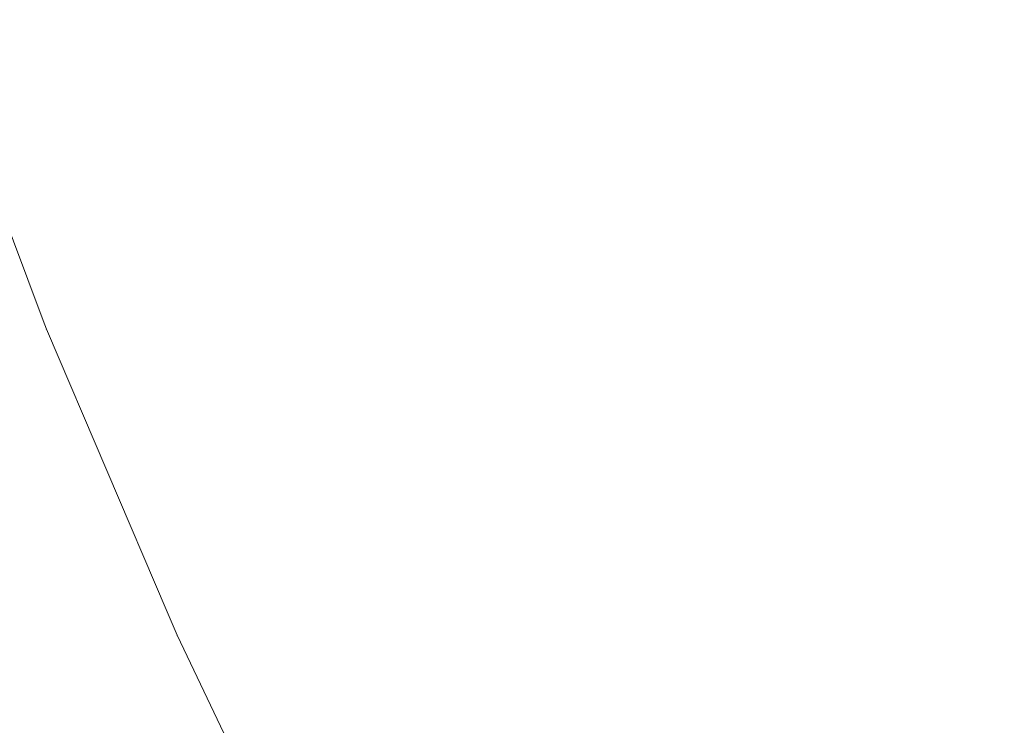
# Model space of a CAD drawing. Header units: centimetres. Extents: x -26 to 27.3, y 37.2 to 39.
# Tile 129 of 256: x -8.046 to -8.0209, y 37.6154 to 37.6334. Entities that reach past the tile are written whole.
import ezdxf

# ---------------------------------------------------------------- set-up
doc = ezdxf.new("R2010")
doc.units = ezdxf.units.CM
doc.header["$LTSCALE"] = 2.54
doc.layers.add('Lucido design-1', color=7, linetype='Continuous')

# ---------------------------------------------------------------- blocks, each defined once
blk = doc.blocks.new('Gruppo-6-1')
at = {"color": 7, "linetype": 'Continuous', "lineweight": 9}
for points in [[(-25.859734, 38.900112, -349.282667), (-25.859734, 37.300112, -349.282667), (27.240266, 37.300112, -349.282667), (27.240266, 38.900112, -349.282667)], [(-25.859734, 38.900112, -373.24943), (-25.859734, 37.300112, -373.24943), (27.240266, 37.300112, -373.24943), (27.240266, 38.900112, -373.24943)]]:
    blk.add_3dface(points, dxfattribs=at)
for points, invisible_edges in [([(-8.025759, 37.633397, -349.721263), (-8.028441, 37.640504, -349.721263), (-8.025982, 37.641373, -349.718051), (-8.02334, 37.63437, -349.718051)], 15), ([(-8.025759, 37.633397, -373.688027), (-8.028441, 37.640504, -373.688027), (-8.025982, 37.641373, -373.684814), (-8.02334, 37.63437, -373.684814)], 15), ([(-8.028051, 37.632476, -349.724578), (-8.03077, 37.639681, -349.724578), (-8.028441, 37.640504, -349.721263), (-8.025759, 37.633397, -349.721263)], 15), ([(-8.028051, 37.632476, -373.691341), (-8.03077, 37.639681, -373.691341), (-8.028441, 37.640504, -373.688027), (-8.025759, 37.633397, -373.688027)], 15), ([(-8.030213, 37.631608, -349.727989), (-8.032967, 37.638905, -349.727989), (-8.03077, 37.639681, -349.724578), (-8.028051, 37.632476, -349.724578)], 15), ([(-8.030213, 37.631608, -373.694752), (-8.032967, 37.638905, -373.694752), (-8.03077, 37.639681, -373.691341), (-8.028051, 37.632476, -373.691341)], 15), ([(-8.03224, 37.630793, -349.731491), (-8.035027, 37.638177, -349.731491), (-8.032967, 37.638905, -349.727989), (-8.030213, 37.631608, -349.727989)], 15), ([(-8.03224, 37.630793, -373.698254), (-8.035027, 37.638177, -373.698254), (-8.032967, 37.638905, -373.694752), (-8.030213, 37.631608, -373.694752)], 15), ([(-8.03413, 37.630034, -349.735076), (-8.036947, 37.637499, -349.735076), (-8.035027, 37.638177, -349.731491), (-8.03224, 37.630793, -349.731491)], 15), ([(-8.03413, 37.630034, -373.701839), (-8.036947, 37.637499, -373.701839), (-8.035027, 37.638177, -373.698254), (-8.03224, 37.630793, -373.698254)], 15), ([(-8.03588, 37.629331, -349.738739), (-8.038725, 37.63687, -349.738739), (-8.036947, 37.637499, -349.735076), (-8.03413, 37.630034, -349.735076)], 15), ([(-8.03588, 37.629331, -373.705502), (-8.038725, 37.63687, -373.705502), (-8.036947, 37.637499, -373.701839), (-8.03413, 37.630034, -373.701839)], 15), ([(-8.037486, 37.628685, -349.742473), (-8.040358, 37.636293, -349.742473), (-8.038725, 37.63687, -349.738739), (-8.03588, 37.629331, -349.738739)], 15), ([(-8.037486, 37.628685, -373.709236), (-8.040358, 37.636293, -373.709236), (-8.038725, 37.63687, -373.705502), (-8.03588, 37.629331, -373.705502)], 15), ([(-8.038948, 37.628098, -349.746272), (-8.041843, 37.635769, -349.746272), (-8.040358, 37.636293, -349.742473), (-8.037486, 37.628685, -349.742473)], 15), ([(-8.038948, 37.628098, -373.713035), (-8.041843, 37.635769, -373.713035), (-8.040358, 37.636293, -373.709236), (-8.037486, 37.628685, -373.709236)], 15), ([(-8.040263, 37.62757, -349.75013), (-8.043179, 37.635297, -349.75013), (-8.041843, 37.635769, -349.746272), (-8.038948, 37.628098, -349.746272)], 15), ([(-8.040263, 37.62757, -373.716893), (-8.043179, 37.635297, -373.716893), (-8.041843, 37.635769, -373.713035), (-8.038948, 37.628098, -373.713035)], 15), ([(-8.041428, 37.627101, -349.754038), (-8.044363, 37.634878, -349.754038), (-8.043179, 37.635297, -349.75013), (-8.040263, 37.62757, -349.75013)], 15), ([(-8.041428, 37.627101, -373.720802), (-8.044363, 37.634878, -373.720802), (-8.043179, 37.635297, -373.716893), (-8.040263, 37.62757, -373.716893)], 15), ([(-8.020402, 37.627485, -349.718051), (-8.02334, 37.63437, -349.718051), (-8.020796, 37.635392, -349.714947), (-8.017905, 37.628614, -349.714947)], 15), ([(-8.020402, 37.627485, -373.684814), (-8.02334, 37.63437, -373.684814), (-8.020796, 37.635392, -373.68171), (-8.017905, 37.628614, -373.68171)], 15), ([(-8.042442, 37.626694, -349.757992), (-8.045394, 37.634514, -349.757992), (-8.044363, 37.634878, -349.754038), (-8.041428, 37.627101, -349.754038)], 15), ([(-8.042442, 37.626694, -373.724755), (-8.045394, 37.634514, -373.724755), (-8.044363, 37.634878, -373.720802), (-8.041428, 37.627101, -373.720802)], 15), ([(-8.043305, 37.626347, -349.761983), (-8.04627, 37.634204, -349.761983), (-8.045394, 37.634514, -349.757992), (-8.042442, 37.626694, -349.757992)], 15), ([(-8.043305, 37.626347, -373.728746), (-8.04627, 37.634204, -373.728746), (-8.045394, 37.634514, -373.724755), (-8.042442, 37.626694, -373.724755)], 15), ([(-8.044015, 37.626062, -349.766006), (-8.046991, 37.63395, -349.766006), (-8.04627, 37.634204, -349.761983), (-8.043305, 37.626347, -349.761983)], 15), ([(-8.044015, 37.626062, -373.732769), (-8.046991, 37.63395, -373.732769), (-8.04627, 37.634204, -373.728746), (-8.043305, 37.626347, -373.728746)], 15), ([(-8.022778, 37.626411, -349.721263), (-8.025759, 37.633397, -349.721263), (-8.02334, 37.63437, -349.718051), (-8.020402, 37.627485, -349.718051)], 15), ([(-8.022778, 37.626411, -373.688027), (-8.025759, 37.633397, -373.688027), (-8.02334, 37.63437, -373.684814), (-8.020402, 37.627485, -373.684814)], 15), ([(-8.04457, 37.625839, -349.770053), (-8.047556, 37.63375, -349.770053), (-8.046991, 37.63395, -349.766006), (-8.044015, 37.626062, -349.766006)], 15), ([(-8.04457, 37.625839, -373.736816), (-8.047556, 37.63375, -373.736816), (-8.046991, 37.63395, -373.732769), (-8.044015, 37.626062, -373.732769)], 15), ([(-8.044972, 37.625677, -349.774117), (-8.047964, 37.633606, -349.774117), (-8.047556, 37.63375, -349.770053), (-8.04457, 37.625839, -349.770053)], 15), ([(-8.044972, 37.625677, -373.74088), (-8.047964, 37.633606, -373.74088), (-8.047556, 37.63375, -373.736816), (-8.04457, 37.625839, -373.736816)], 15), ([(-8.045476, 37.625474, -349.988627), (-8.048477, 37.633425, -349.988627), (-8.048328, 37.633478, -349.984639), (-8.04533, 37.625533, -349.984639)], 15), ([(-8.045476, 37.625474, -373.95539), (-8.048477, 37.633425, -373.95539), (-8.048328, 37.633478, -373.951402), (-8.04533, 37.625533, -373.951402)], 15), ([(-8.04533, 37.625533, -349.984639), (-8.048328, 37.633478, -349.984639), (-8.048242, 37.633307, -349.982667), (-8.045394, 37.62576, -349.982667)], 11), ([(-8.04533, 37.625533, -373.951402), (-8.048328, 37.633478, -373.951402), (-8.048242, 37.633307, -373.94943), (-8.045394, 37.62576, -373.94943)], 11), ([(-8.04531, 37.625541, -349.782122), (-8.048308, 37.633485, -349.782122), (-8.048215, 37.633517, -349.778192), (-8.045219, 37.625578, -349.778192)], 15), ([(-8.04531, 37.625541, -373.748885), (-8.048308, 37.633485, -373.748885), (-8.048215, 37.633517, -373.744955), (-8.045219, 37.625578, -373.744955)], 15), ([(-8.045394, 37.62576, -349.782667), (-8.048242, 37.633307, -349.782667), (-8.048308, 37.633485, -349.782122), (-8.04531, 37.625541, -349.782122)], 14), ([(-8.048308, 37.633485, -373.748885), (-8.04531, 37.625541, -373.748885), (-8.045394, 37.62576, -373.74943), (-8.048242, 37.633307, -373.74943)], 11), ([(-8.045219, 37.625578, -349.778192), (-8.048215, 37.633517, -349.778192), (-8.047964, 37.633606, -349.774117), (-8.044972, 37.625677, -349.774117)], 15), ([(-8.045219, 37.625578, -373.744955), (-8.048215, 37.633517, -373.744955), (-8.047964, 37.633606, -373.74088), (-8.044972, 37.625677, -373.74088)], 15), ([(-8.046215, 37.625178, -349.996586), (-8.049227, 37.63316, -349.996586), (-8.048777, 37.633319, -349.992612), (-8.045772, 37.625356, -349.992612)], 15), ([(-8.046215, 37.625178, -373.963349), (-8.049227, 37.63316, -373.963349), (-8.048777, 37.633319, -373.959375), (-8.045772, 37.625356, -373.959375)], 15), ([(-8.045772, 37.625356, -349.992612), (-8.048777, 37.633319, -349.992612), (-8.048477, 37.633425, -349.988627), (-8.045476, 37.625474, -349.988627)], 15), ([(-8.045772, 37.625356, -373.959375), (-8.048777, 37.633319, -373.959375), (-8.048477, 37.633425, -373.95539), (-8.045476, 37.625474, -373.95539)], 15), ([(-8.048242, 37.633307, -349.982667), (-8.048242, 37.633307, -349.782667), (-8.045394, 37.62576, -349.782667), (-8.045394, 37.62576, -349.982667)], 5), ([(-8.048242, 37.633307, -373.94943), (-8.048242, 37.633307, -373.74943), (-8.045394, 37.62576, -373.74943), (-8.045394, 37.62576, -373.94943)], 5), ([(-8.025029, 37.625394, -349.724578), (-8.028051, 37.632476, -349.724578), (-8.025759, 37.633397, -349.721263), (-8.022778, 37.626411, -349.721263)], 15), ([(-8.025029, 37.625394, -373.691341), (-8.028051, 37.632476, -373.691341), (-8.025759, 37.633397, -373.688027), (-8.022778, 37.626411, -373.688027)], 15), ([(-8.027152, 37.624434, -349.727989), (-8.030213, 37.631608, -349.727989), (-8.028051, 37.632476, -349.724578), (-8.025029, 37.625394, -349.724578)], 15), ([(-8.027152, 37.624434, -373.694752), (-8.030213, 37.631608, -373.694752), (-8.028051, 37.632476, -373.691341), (-8.025029, 37.625394, -373.691341)], 15), ([(-8.029143, 37.623534, -349.731491), (-8.03224, 37.630793, -349.731491), (-8.030213, 37.631608, -349.727989), (-8.027152, 37.624434, -349.727989)], 15), ([(-8.029143, 37.623534, -373.698254), (-8.03224, 37.630793, -373.698254), (-8.030213, 37.631608, -373.694752), (-8.027152, 37.624434, -373.694752)], 15), ([(-8.030999, 37.622695, -349.735076), (-8.03413, 37.630034, -349.735076), (-8.03224, 37.630793, -349.731491), (-8.029143, 37.623534, -349.731491)], 15), ([(-8.030999, 37.622695, -373.701839), (-8.03413, 37.630034, -373.701839), (-8.03224, 37.630793, -373.698254), (-8.029143, 37.623534, -373.698254)], 15), ([(-8.032717, 37.621919, -349.738739), (-8.03588, 37.629331, -349.738739), (-8.03413, 37.630034, -349.735076), (-8.030999, 37.622695, -349.735076)], 15), ([(-8.032717, 37.621919, -373.705502), (-8.03588, 37.629331, -373.705502), (-8.03413, 37.630034, -373.701839), (-8.030999, 37.622695, -373.701839)], 15), ([(-8.034295, 37.621205, -349.742473), (-8.037486, 37.628685, -349.742473), (-8.03588, 37.629331, -349.738739), (-8.032717, 37.621919, -349.738739)], 15), ([(-8.034295, 37.621205, -373.709236), (-8.037486, 37.628685, -373.709236), (-8.03588, 37.629331, -373.705502), (-8.032717, 37.621919, -373.705502)], 15), ([(-8.03573, 37.620557, -349.746272), (-8.038948, 37.628098, -349.746272), (-8.037486, 37.628685, -349.742473), (-8.034295, 37.621205, -349.742473)], 15), ([(-8.03573, 37.620557, -373.713035), (-8.038948, 37.628098, -373.713035), (-8.037486, 37.628685, -373.709236), (-8.034295, 37.621205, -373.709236)], 15), ([(-8.037021, 37.619973, -349.75013), (-8.040263, 37.62757, -349.75013), (-8.038948, 37.628098, -349.746272), (-8.03573, 37.620557, -349.746272)], 15), ([(-8.037021, 37.619973, -373.716893), (-8.040263, 37.62757, -373.716893), (-8.038948, 37.628098, -373.713035), (-8.03573, 37.620557, -373.713035)], 15), ([(-8.038165, 37.619456, -349.754038), (-8.041428, 37.627101, -349.754038), (-8.040263, 37.62757, -349.75013), (-8.037021, 37.619973, -349.75013)], 15), ([(-8.038165, 37.619456, -373.720802), (-8.041428, 37.627101, -373.720802), (-8.040263, 37.62757, -373.716893), (-8.037021, 37.619973, -373.716893)], 15), ([(-8.019503, 37.619558, -349.721263), (-8.022778, 37.626411, -349.721263), (-8.020402, 37.627485, -349.718051), (-8.017175, 37.620732, -349.718051)], 15), ([(-8.019503, 37.619558, -373.688027), (-8.022778, 37.626411, -373.688027), (-8.020402, 37.627485, -373.684814), (-8.017175, 37.620732, -373.684814)], 15), ([(-8.039162, 37.619005, -349.757992), (-8.042442, 37.626694, -349.757992), (-8.041428, 37.627101, -349.754038), (-8.038165, 37.619456, -349.754038)], 15), ([(-8.039162, 37.619005, -373.724755), (-8.042442, 37.626694, -373.724755), (-8.041428, 37.627101, -373.720802), (-8.038165, 37.619456, -373.720802)], 15), ([(-8.040009, 37.618622, -349.761983), (-8.043305, 37.626347, -349.761983), (-8.042442, 37.626694, -349.757992), (-8.039162, 37.619005, -349.757992)], 15), ([(-8.040009, 37.618622, -373.728746), (-8.043305, 37.626347, -373.728746), (-8.042442, 37.626694, -373.724755), (-8.039162, 37.619005, -373.724755)], 15), ([(-8.021709, 37.618446, -349.724578), (-8.025029, 37.625394, -349.724578), (-8.022778, 37.626411, -349.721263), (-8.019503, 37.619558, -349.721263)], 15), ([(-8.021709, 37.618446, -373.691341), (-8.025029, 37.625394, -373.691341), (-8.022778, 37.626411, -373.688027), (-8.019503, 37.619558, -373.688027)], 15), ([(-8.040706, 37.618307, -349.766006), (-8.044015, 37.626062, -349.766006), (-8.043305, 37.626347, -349.761983), (-8.040009, 37.618622, -349.761983)], 15), ([(-8.040706, 37.618307, -373.732769), (-8.044015, 37.626062, -373.732769), (-8.043305, 37.626347, -373.728746), (-8.040009, 37.618622, -373.728746)], 15), ([(-8.041252, 37.618061, -349.770053), (-8.04457, 37.625839, -349.770053), (-8.044015, 37.626062, -349.766006), (-8.040706, 37.618307, -349.766006)], 15), ([(-8.041252, 37.618061, -373.736816), (-8.04457, 37.625839, -373.736816), (-8.044015, 37.626062, -373.732769), (-8.040706, 37.618307, -373.732769)], 15), ([(-8.045394, 37.62576, -349.982667), (-8.045312, 37.625541, -349.982667), (-8.04533, 37.625533, -349.984639)], 10), ([(-8.045312, 37.625541, -349.982667), (-8.045394, 37.62576, -349.982667), (-8.045394, 37.62576, -349.782667), (-8.045312, 37.625541, -349.782667)], 10), ([(-8.04531, 37.625541, -349.782122), (-8.045312, 37.625541, -349.782667), (-8.045394, 37.62576, -349.782667)], 9), ([(-8.045394, 37.62576, -373.94943), (-8.045312, 37.625541, -373.94943), (-8.04533, 37.625533, -373.951402)], 10), ([(-8.045312, 37.625541, -373.94943), (-8.045394, 37.62576, -373.94943), (-8.045394, 37.62576, -373.74943), (-8.045312, 37.625541, -373.74943)], 10), ([(-8.04531, 37.625541, -373.748885), (-8.045312, 37.625541, -373.74943), (-8.045394, 37.62576, -373.74943)], 9), ([(-8.041888, 37.617773, -349.778192), (-8.045219, 37.625578, -349.778192), (-8.044972, 37.625677, -349.774117), (-8.041646, 37.617883, -349.774117)], 15), ([(-8.041888, 37.617773, -373.744955), (-8.045219, 37.625578, -373.744955), (-8.044972, 37.625677, -373.74088), (-8.041646, 37.617883, -373.74088)], 15), ([(-8.041646, 37.617883, -349.774117), (-8.044972, 37.625677, -349.774117), (-8.04457, 37.625839, -349.770053), (-8.041252, 37.618061, -349.770053)], 15), ([(-8.041646, 37.617883, -373.74088), (-8.044972, 37.625677, -373.74088), (-8.04457, 37.625839, -373.736816), (-8.041252, 37.618061, -373.736816)], 15), ([(-8.042431, 37.617528, -349.992612), (-8.045772, 37.625356, -349.992612), (-8.045476, 37.625474, -349.988627), (-8.042141, 37.617659, -349.988627)], 15), ([(-8.042431, 37.617528, -373.959375), (-8.045772, 37.625356, -373.959375), (-8.045476, 37.625474, -373.95539), (-8.042141, 37.617659, -373.95539)], 15), ([(-8.042141, 37.617659, -349.988627), (-8.045476, 37.625474, -349.988627), (-8.04533, 37.625533, -349.984639), (-8.041997, 37.617724, -349.984639)], 15), ([(-8.042141, 37.617659, -373.95539), (-8.045476, 37.625474, -373.95539), (-8.04533, 37.625533, -373.951402), (-8.041997, 37.617724, -373.951402)], 15), ([(-8.041997, 37.617724, -349.984639), (-8.04533, 37.625533, -349.984639), (-8.045312, 37.625541, -349.982667), (-8.042234, 37.618329, -349.982667)], 11), ([(-8.041997, 37.617724, -373.951402), (-8.04533, 37.625533, -373.951402), (-8.045312, 37.625541, -373.94943), (-8.042234, 37.618329, -373.94943)], 11), ([(-8.045312, 37.625541, -349.782667), (-8.042234, 37.618329, -349.782667), (-8.042234, 37.618329, -349.982667), (-8.045312, 37.625541, -349.982667)], 10), ([(-8.042234, 37.618329, -349.782667), (-8.045312, 37.625541, -349.782667), (-8.04531, 37.625541, -349.782122), (-8.041978, 37.617732, -349.782122)], 14), ([(-8.045312, 37.625541, -373.74943), (-8.042234, 37.618329, -373.74943), (-8.042234, 37.618329, -373.94943), (-8.045312, 37.625541, -373.94943)], 10), ([(-8.042234, 37.618329, -373.74943), (-8.045312, 37.625541, -373.74943), (-8.04531, 37.625541, -373.748885), (-8.041978, 37.617732, -373.748885)], 14), ([(-8.041978, 37.617732, -349.782122), (-8.04531, 37.625541, -349.782122), (-8.045219, 37.625578, -349.778192), (-8.041888, 37.617773, -349.778192)], 15), ([(-8.041978, 37.617732, -373.748885), (-8.04531, 37.625541, -373.748885), (-8.045219, 37.625578, -373.744955), (-8.041888, 37.617773, -373.744955)], 15), ([(-8.043447, 37.617068, -350.000543), (-8.046806, 37.62494, -350.000543), (-8.046215, 37.625178, -349.996586), (-8.042866, 37.617331, -349.996586)], 15), ([(-8.043447, 37.617068, -373.967306), (-8.046806, 37.62494, -373.967306), (-8.046215, 37.625178, -373.963349), (-8.042866, 37.617331, -373.963349)], 15), ([(-8.042866, 37.617331, -349.996586), (-8.046215, 37.625178, -349.996586), (-8.045772, 37.625356, -349.992612), (-8.042431, 37.617528, -349.992612)], 15), ([(-8.042866, 37.617331, -373.963349), (-8.046215, 37.625178, -373.963349), (-8.045772, 37.625356, -373.959375), (-8.042431, 37.617528, -373.959375)], 15), ([(-8.023789, 37.617397, -349.727989), (-8.027152, 37.624434, -349.727989), (-8.025029, 37.625394, -349.724578), (-8.021709, 37.618446, -349.724578)], 15), ([(-8.023789, 37.617397, -373.694752), (-8.027152, 37.624434, -373.694752), (-8.025029, 37.625394, -373.691341), (-8.021709, 37.618446, -373.691341)], 15), ([(-8.044173, 37.61674, -350.004477), (-8.047545, 37.624643, -350.004477), (-8.046806, 37.62494, -350.000543), (-8.043447, 37.617068, -350.000543)], 15), ([(-8.044173, 37.61674, -373.97124), (-8.047545, 37.624643, -373.97124), (-8.046806, 37.62494, -373.967306), (-8.043447, 37.617068, -373.967306)], 15), ([(-8.045043, 37.616347, -350.00838), (-8.048431, 37.624287, -350.00838), (-8.047545, 37.624643, -350.004477), (-8.044173, 37.61674, -350.004477)], 15), ([(-8.045043, 37.616347, -373.975143), (-8.048431, 37.624287, -373.975143), (-8.047545, 37.624643, -373.97124), (-8.044173, 37.61674, -373.97124)], 15), ([(-8.02574, 37.616413, -349.731491), (-8.029143, 37.623534, -349.731491), (-8.027152, 37.624434, -349.727989), (-8.023789, 37.617397, -349.727989)], 15), ([(-8.02574, 37.616413, -373.698254), (-8.029143, 37.623534, -373.698254), (-8.027152, 37.624434, -373.694752), (-8.023789, 37.617397, -373.694752)], 15), ([(-8.046057, 37.615888, -350.012247), (-8.049464, 37.623872, -350.012247), (-8.048431, 37.624287, -350.00838), (-8.045043, 37.616347, -350.00838)], 15), ([(-8.046057, 37.615888, -373.97901), (-8.049464, 37.623872, -373.97901), (-8.048431, 37.624287, -373.975143), (-8.045043, 37.616347, -373.975143)], 15), ([(-8.027559, 37.615496, -349.735076), (-8.030999, 37.622695, -349.735076), (-8.029143, 37.623534, -349.731491), (-8.02574, 37.616413, -349.731491)], 15), ([(-8.027559, 37.615496, -373.701839), (-8.030999, 37.622695, -373.701839), (-8.029143, 37.623534, -373.698254), (-8.02574, 37.616413, -373.698254)], 15), ([(-8.029242, 37.614648, -349.738739), (-8.032717, 37.621919, -349.738739), (-8.030999, 37.622695, -349.735076), (-8.027559, 37.615496, -349.735076)], 15), ([(-8.029242, 37.614648, -373.705502), (-8.032717, 37.621919, -373.705502), (-8.030999, 37.622695, -373.701839), (-8.027559, 37.615496, -373.701839)], 15), ([(-8.030789, 37.613868, -349.742473), (-8.034295, 37.621205, -349.742473), (-8.032717, 37.621919, -349.738739), (-8.029242, 37.614648, -349.738739)], 15), ([(-8.030789, 37.613868, -373.709236), (-8.034295, 37.621205, -373.709236), (-8.032717, 37.621919, -373.705502), (-8.029242, 37.614648, -373.705502)], 15), ([(-8.032195, 37.613159, -349.746272), (-8.03573, 37.620557, -349.746272), (-8.034295, 37.621205, -349.742473), (-8.030789, 37.613868, -349.742473)], 15), ([(-8.032195, 37.613159, -373.713035), (-8.03573, 37.620557, -373.713035), (-8.034295, 37.621205, -373.709236), (-8.030789, 37.613868, -373.709236)], 15), ([(-8.03346, 37.612521, -349.75013), (-8.037021, 37.619973, -349.75013), (-8.03573, 37.620557, -349.746272), (-8.032195, 37.613159, -349.746272)], 15), ([(-8.03346, 37.612521, -373.716893), (-8.037021, 37.619973, -373.716893), (-8.03573, 37.620557, -373.713035), (-8.032195, 37.613159, -373.713035)], 15), ([(-8.034582, 37.611956, -349.754038), (-8.038165, 37.619456, -349.754038), (-8.037021, 37.619973, -349.75013), (-8.03346, 37.612521, -349.75013)], 15), ([(-8.034582, 37.611956, -373.720802), (-8.038165, 37.619456, -373.720802), (-8.037021, 37.619973, -373.716893), (-8.03346, 37.612521, -373.716893)], 15), ([(-8.035558, 37.611463, -349.757992), (-8.039162, 37.619005, -349.757992), (-8.038165, 37.619456, -349.754038), (-8.034582, 37.611956, -349.754038)], 15), ([(-8.035558, 37.611463, -373.724755), (-8.039162, 37.619005, -373.724755), (-8.038165, 37.619456, -373.720802), (-8.034582, 37.611956, -373.720802)], 15), ([(-8.018097, 37.611645, -349.724578), (-8.021709, 37.618446, -349.724578), (-8.019503, 37.619558, -349.721263), (-8.01594, 37.61285, -349.721263)], 15), ([(-8.018097, 37.611645, -373.691341), (-8.021709, 37.618446, -373.691341), (-8.019503, 37.619558, -373.688027), (-8.01594, 37.61285, -373.688027)], 15), ([(-8.036388, 37.611045, -349.761983), (-8.040009, 37.618622, -349.761983), (-8.039162, 37.619005, -349.757992), (-8.035558, 37.611463, -349.757992)], 15), ([(-8.036388, 37.611045, -373.728746), (-8.040009, 37.618622, -373.728746), (-8.039162, 37.619005, -373.724755), (-8.035558, 37.611463, -373.724755)], 15), ([(-8.037071, 37.6107, -349.766006), (-8.040706, 37.618307, -349.766006), (-8.040009, 37.618622, -349.761983), (-8.036388, 37.611045, -349.761983)], 15), ([(-8.037071, 37.6107, -373.732769), (-8.040706, 37.618307, -373.732769), (-8.040009, 37.618622, -373.728746), (-8.036388, 37.611045, -373.728746)], 15), ([(-8.020131, 37.610509, -349.727989), (-8.023789, 37.617397, -349.727989), (-8.021709, 37.618446, -349.724578), (-8.018097, 37.611645, -349.724578)], 15), ([(-8.020131, 37.610509, -373.694752), (-8.023789, 37.617397, -373.694752), (-8.021709, 37.618446, -373.691341), (-8.018097, 37.611645, -373.691341)], 15), ([(-8.042234, 37.618329, -349.982667), (-8.041979, 37.617732, -349.982667), (-8.041997, 37.617724, -349.984639)], 10), ([(-8.041979, 37.617732, -349.982667), (-8.042234, 37.618329, -349.982667), (-8.042234, 37.618329, -349.782667), (-8.041979, 37.617732, -349.782667)], 10), ([(-8.041978, 37.617732, -349.782122), (-8.041979, 37.617732, -349.782667), (-8.042234, 37.618329, -349.782667)], 9), ([(-8.042234, 37.618329, -373.94943), (-8.041979, 37.617732, -373.94943), (-8.041997, 37.617724, -373.951402)], 10), ([(-8.041979, 37.617732, -373.94943), (-8.042234, 37.618329, -373.94943), (-8.042234, 37.618329, -373.74943), (-8.041979, 37.617732, -373.74943)], 10), ([(-8.041978, 37.617732, -373.748885), (-8.041979, 37.617732, -373.74943), (-8.042234, 37.618329, -373.74943)], 9), ([(-8.037606, 37.610431, -349.770053), (-8.041252, 37.618061, -349.770053), (-8.040706, 37.618307, -349.766006), (-8.037071, 37.6107, -349.766006)], 15), ([(-8.037606, 37.610431, -373.736816), (-8.041252, 37.618061, -373.736816), (-8.040706, 37.618307, -373.732769), (-8.037071, 37.6107, -373.732769)], 15), ([(-8.038229, 37.610116, -349.778192), (-8.041888, 37.617773, -349.778192), (-8.041646, 37.617883, -349.774117), (-8.037992, 37.610236, -349.774117)], 15), ([(-8.038229, 37.610116, -373.744955), (-8.041888, 37.617773, -373.744955), (-8.041646, 37.617883, -373.74088), (-8.037992, 37.610236, -373.74088)], 15), ([(-8.037992, 37.610236, -349.774117), (-8.041646, 37.617883, -349.774117), (-8.041252, 37.618061, -349.770053), (-8.037606, 37.610431, -349.770053)], 15), ([(-8.037992, 37.610236, -373.74088), (-8.041646, 37.617883, -373.74088), (-8.041252, 37.618061, -373.736816), (-8.037606, 37.610431, -373.736816)], 15), ([(-8.038762, 37.609848, -349.992612), (-8.042431, 37.617528, -349.992612), (-8.042141, 37.617659, -349.988627), (-8.038478, 37.609991, -349.988627)], 15), ([(-8.038762, 37.609848, -373.959375), (-8.042431, 37.617528, -373.959375), (-8.042141, 37.617659, -373.95539), (-8.038478, 37.609991, -373.95539)], 15), ([(-8.038478, 37.609991, -349.988627), (-8.042141, 37.617659, -349.988627), (-8.041997, 37.617724, -349.984639), (-8.038336, 37.610063, -349.984639)], 15), ([(-8.038478, 37.609991, -373.95539), (-8.042141, 37.617659, -373.95539), (-8.041997, 37.617724, -373.951402), (-8.038336, 37.610063, -373.951402)], 15), ([(-8.038336, 37.610063, -349.984639), (-8.041997, 37.617724, -349.984639), (-8.041979, 37.617732, -349.982667), (-8.038774, 37.611024, -349.982667)], 11), ([(-8.038336, 37.610063, -373.951402), (-8.041997, 37.617724, -373.951402), (-8.041979, 37.617732, -373.94943), (-8.038774, 37.611024, -373.94943)], 11), ([(-8.041979, 37.617732, -349.782667), (-8.038774, 37.611024, -349.782667), (-8.038774, 37.611024, -349.982667), (-8.041979, 37.617732, -349.982667)], 10), ([(-8.038774, 37.611024, -349.782667), (-8.041979, 37.617732, -349.782667), (-8.041978, 37.617732, -349.782122), (-8.038318, 37.610072, -349.782122)], 14), ([(-8.041979, 37.617732, -373.74943), (-8.038774, 37.611024, -373.74943), (-8.038774, 37.611024, -373.94943), (-8.041979, 37.617732, -373.94943)], 10), ([(-8.038774, 37.611024, -373.74943), (-8.041979, 37.617732, -373.74943), (-8.041978, 37.617732, -373.748885), (-8.038318, 37.610072, -373.748885)], 14), ([(-8.038318, 37.610072, -349.782122), (-8.041978, 37.617732, -349.782122), (-8.041888, 37.617773, -349.778192), (-8.038229, 37.610116, -349.778192)], 15), ([(-8.038318, 37.610072, -373.748885), (-8.041978, 37.617732, -373.748885), (-8.041888, 37.617773, -373.744955), (-8.038229, 37.610116, -373.744955)], 15), ([(-8.039188, 37.609633, -349.996586), (-8.042866, 37.617331, -349.996586), (-8.042431, 37.617528, -349.992612), (-8.038762, 37.609848, -349.992612)], 15), ([(-8.039188, 37.609633, -373.963349), (-8.042866, 37.617331, -373.963349), (-8.042431, 37.617528, -373.959375), (-8.038762, 37.609848, -373.959375)], 15), ([(-8.022038, 37.609443, -349.731491), (-8.02574, 37.616413, -349.731491), (-8.023789, 37.617397, -349.727989), (-8.020131, 37.610509, -349.727989)], 15), ([(-8.022038, 37.609443, -373.698254), (-8.02574, 37.616413, -373.698254), (-8.023789, 37.617397, -373.694752), (-8.020131, 37.610509, -373.694752)], 15), ([(-8.039757, 37.609346, -350.000543), (-8.043447, 37.617068, -350.000543), (-8.042866, 37.617331, -349.996586), (-8.039188, 37.609633, -349.996586)], 15), ([(-8.039757, 37.609346, -373.967306), (-8.043447, 37.617068, -373.967306), (-8.042866, 37.617331, -373.963349), (-8.039188, 37.609633, -373.963349)], 15), ([(-8.040468, 37.608987, -350.004477), (-8.044173, 37.61674, -350.004477), (-8.043447, 37.617068, -350.000543), (-8.039757, 37.609346, -350.000543)], 15), ([(-8.040468, 37.608987, -373.97124), (-8.044173, 37.61674, -373.97124), (-8.043447, 37.617068, -373.967306), (-8.039757, 37.609346, -373.967306)], 15), ([(-8.041321, 37.608557, -350.00838), (-8.045043, 37.616347, -350.00838), (-8.044173, 37.61674, -350.004477), (-8.040468, 37.608987, -350.004477)], 15), ([(-8.041321, 37.608557, -373.975143), (-8.045043, 37.616347, -373.975143), (-8.044173, 37.61674, -373.97124), (-8.040468, 37.608987, -373.97124)], 15), ([(-8.023816, 37.60845, -349.735076), (-8.027559, 37.615496, -349.735076), (-8.02574, 37.616413, -349.731491), (-8.022038, 37.609443, -349.731491)], 15), ([(-8.023816, 37.60845, -373.701839), (-8.027559, 37.615496, -373.701839), (-8.02574, 37.616413, -373.698254), (-8.022038, 37.609443, -373.698254)], 15), ([(-8.042315, 37.608057, -350.012247), (-8.046057, 37.615888, -350.012247), (-8.045043, 37.616347, -350.00838), (-8.041321, 37.608557, -350.00838)], 15), ([(-8.042315, 37.608057, -373.97901), (-8.046057, 37.615888, -373.97901), (-8.045043, 37.616347, -373.975143), (-8.041321, 37.608557, -373.975143)], 15), ([(-8.043448, 37.607485, -350.01607), (-8.047213, 37.615366, -350.01607), (-8.046057, 37.615888, -350.012247), (-8.042315, 37.608057, -350.012247)], 15), ([(-8.043448, 37.607485, -373.982833), (-8.047213, 37.615366, -373.982833), (-8.046057, 37.615888, -373.97901), (-8.042315, 37.608057, -373.97901)], 15), ([(-8.025462, 37.60753, -349.738739), (-8.029242, 37.614648, -349.738739), (-8.027559, 37.615496, -349.735076), (-8.023816, 37.60845, -349.735076)], 15), ([(-8.025462, 37.60753, -373.705502), (-8.029242, 37.614648, -373.705502), (-8.027559, 37.615496, -373.701839), (-8.023816, 37.60845, -373.701839)], 15)]:
    blk.add_3dface(points, dxfattribs=dict(at, invisible_edges=invisible_edges))

msp = doc.modelspace()

# ---------------------------------------------------------------- block references
at = {"layer": 'Lucido design-1', "color": 7}
msp.add_blockref('Gruppo-6-1', (0, 0), dxfattribs=at)

doc.saveas('drawing.dxf')
